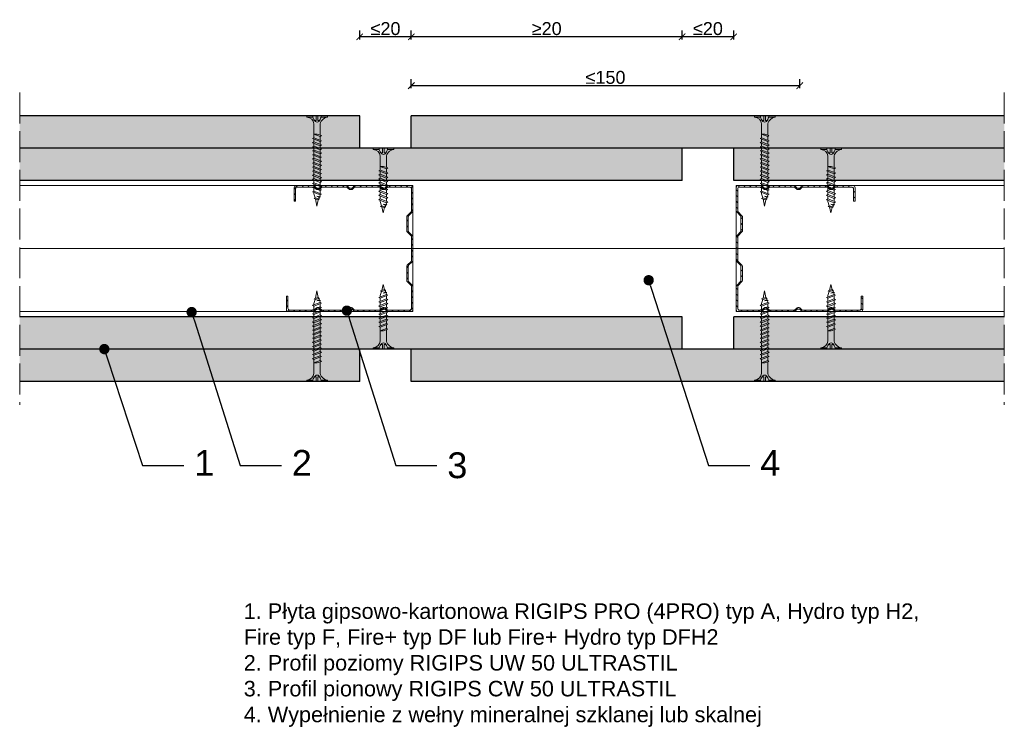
# Model space of a CAD drawing. Header units: millimetres. Extents: x 1770 to 3378, y 1587 to 1911.
# Tile 1 of 3: x 1770 to 2152, y 1587 to 1861. Entities that reach past the tile are written whole.
import ezdxf
from ezdxf import colors
from ezdxf.entities.mleader import LeaderData, LeaderLine
from ezdxf.math import Vec2, Vec3

# ---------------------------------------------------------------- set-up
doc = ezdxf.new("R2010")
doc.units = ezdxf.units.MM
doc.linetypes.add('ACAD_ISO02W100', pattern=[15, 12, -3])
for name, color, linetype, lineweight in [('_ISOVER WELNA', 7, 'BATTING', 9), ('_RIGIPS AKCESORIA', 7, 'Continuous', 18), ('_RIGIPS G-K', 7, 'Continuous', 25), ('_RIGIPS PROFIL', 7, 'Continuous', 18), ('OPISY', 7, 'Continuous', 9), ('PRZERYWANA', 7, 'ACAD_ISO02W100', 9), ('WYMIARY', 7, 'Continuous', 25)]:
    doc.layers.add(name, color=color, linetype=linetype, lineweight=lineweight)
doc.styles.get("Standard").update_dxf_attribs({"font": 'arial.ttf'})
doc.linetypes.add('BATTING', pattern='A,0.00254,-2.54,[134,ltypeshp.shx,S=2.54,R=0,X=-2.54,Y=0],-5.08,[134,ltypeshp.shx,S=2.54,R=180,X=2.54,Y=0],-2.54', length=10.16254)
doc.dimstyles.new('ISO-25', dxfattribs={"dimtxt": 5, "dimasz": 2.5, "dimexe": 2.5, "dimexo": 0.625, "dimtad": 1, "dimtxsty": 'Standard', "dimblk": 'ARCHTICK', "dimcen": 2.5, "dimadec": 0, "dimazin": 0, "dimtfac": 1, "dimtmove": 0, "dimatfit": 3, "dimfxl": 1, "dimfxlon": 1, "dimarcsym": 0})
pattern_1 = [(315, (0, 0.9), (3.367596, 1.122532), [0, -3.175])]
pattern_2 = [(315, (0, -0.9), (3.367596, 1.122532), [0, -3.175])]

# ---------------------------------------------------------------- blocks, each defined once
blk = doc.blocks.new('CW 50 ULTRASTIL')
h = blk.add_hatch()
h.set_pattern_fill('ANSI31', color=256, scale=0.5, style=0)
h.paths.add_polyline_path([(28.56, 40.65, -0.198912), (28.71, 41), (30.21, 42.51, 0.198912), (30.36, 42.86), (30.36, 48.45, 0.198912), (30.21, 48.8), (28.71, 50.31, -0.198912), (28.56, 50.66), (28.56, 59.85, -0.198912), (28.71, 60.2), (30.21, 61.71, 0.198912), (30.36, 62.06), (30.36, 67.65, 0.198912), (30.21, 68), (28.71, 69.51, -0.198912), (28.56, 69.86), (28.56, 78.31, -0.414214), (29.36, 79.11), (37.68, 79.11, -0.198912), (38.04, 78.96), (38.74, 78.25, 0.198912), (39.1, 78.11), (39.68, 78.11, 0.198912), (40.04, 78.25), (40.74, 78.96, -0.198912), (41.1, 79.11), (50.38, 79.11, -0.198912), (50.74, 78.96), (51.44, 78.25, 0.198912), (51.8, 78.11), (52.38, 78.11, 0.198912), (52.74, 78.25), (53.44, 78.96, -0.198912), (53.8, 79.11), (63.08, 79.11, -0.198912), (63.44, 78.96), (64.14, 78.25, 0.198912), (64.5, 78.11), (65.08, 78.11, 0.198912), (65.44, 78.25), (66.14, 78.96, -0.198912), (66.5, 79.11), (75.66, 79.11, -0.414214), (76.46, 78.31), (76.46, 73.66), (77.01, 73.66), (77.01, 78.86, 0.414214), (76.21, 79.66), (66.5, 79.66, 0.198912), (66.14, 79.51), (65.44, 78.8, -0.198912), (65.08, 78.66), (64.5, 78.66, -0.198912), (64.14, 78.8), (63.44, 79.51, 0.198912), (63.08, 79.66), (53.8, 79.66, 0.198912), (53.44, 79.51), (52.74, 78.8, -0.198912), (52.38, 78.66), (51.8, 78.66, -0.198912), (51.44, 78.8), (50.74, 79.51, 0.198912), (50.38, 79.66), (41.1, 79.66, 0.198912), (40.74, 79.51), (40.04, 78.8, -0.198912), (39.68, 78.66), (39.1, 78.66, -0.198912), (38.74, 78.8), (38.04, 79.51, 0.198912), (37.68, 79.66), (28.81, 79.66, 0.414214), (28.01, 78.86), (28.01, 69.86, 0.198912), (28.16, 69.51), (29.66, 68, -0.198912), (29.81, 67.65), (29.81, 62.06, -0.198912), (29.66, 61.71), (28.16, 60.2, 0.198912), (28.01, 59.85), (28.01, 50.66, 0.198912), (28.16, 50.31), (29.66, 48.8, -0.198912), (29.81, 48.45), (29.81, 42.86, -0.198912), (29.66, 42.51), (28.16, 41, 0.198912), (28.01, 40.65), (28.01, 31.66, 0.414214), (28.81, 30.86), (37.68, 30.86, 0.198912), (38.04, 31), (38.74, 31.71, -0.198912), (39.1, 31.86), (39.68, 31.86, -0.198912), (40.04, 31.71), (40.74, 31, 0.198912), (41.1, 30.86), (50.38, 30.86, 0.198912), (50.74, 31), (51.44, 31.71, -0.198912), (51.8, 31.86), (52.38, 31.86, -0.198912), (52.74, 31.71), (53.44, 31, 0.198912), (53.8, 30.86), (63.08, 30.86, 0.198912), (63.44, 31), (64.14, 31.71, -0.198912), (64.5, 31.86), (65.08, 31.86, -0.198912), (65.44, 31.71), (66.14, 31, 0.198912), (66.5, 30.86), (73.21, 30.86, 0.414214), (74.01, 31.66), (74.01, 36.86), (73.46, 36.86), (73.46, 32.21, -0.414214), (72.66, 31.41), (66.5, 31.41, -0.198912), (66.14, 31.55), (65.44, 32.26, 0.198912), (65.08, 32.41), (64.5, 32.41, 0.198912), (64.14, 32.26), (63.44, 31.55, -0.198912), (63.08, 31.41), (53.8, 31.41, -0.198912), (53.44, 31.55), (52.74, 32.26, 0.198912), (52.38, 32.41), (51.8, 32.41, 0.198912), (51.44, 32.26), (50.74, 31.55, -0.198912), (50.38, 31.41), (41.1, 31.41, -0.198912), (40.74, 31.55), (40.04, 32.26, 0.198912), (39.68, 32.41), (39.1, 32.41, 0.198912), (38.74, 32.26), (38.04, 31.55, -0.198912), (37.68, 31.41), (29.36, 31.41, -0.414214), (28.56, 32.21)])
at = {"layer": '_RIGIPS PROFIL'}
for p, q in [((28.01, 78.86), (28.01, 69.86)), ((28.56, 78.31), (28.56, 69.86)), ((37.68, 79.66), (28.81, 79.66)), ((37.68, 79.11), (29.36, 79.11)), ((38.04, 79.51), (38.74, 78.8)), ((38.04, 78.96), (38.74, 78.25)), ((39.68, 78.66), (39.1, 78.66)), ((39.68, 78.11), (39.1, 78.11)), ((40.74, 79.51), (40.04, 78.8)), ((40.74, 78.96), (40.04, 78.25)), ((50.38, 79.66), (41.1, 79.66)), ((50.38, 79.11), (41.1, 79.11)), ((50.74, 79.51), (51.44, 78.8)), ((50.74, 78.96), (51.44, 78.25)), ((52.38, 78.66), (51.8, 78.66)), ((52.38, 78.11), (51.8, 78.11)), ((53.44, 79.51), (52.74, 78.8)), ((53.44, 78.96), (52.74, 78.25)), ((53.8, 79.66), (63.08, 79.66)), ((53.8, 79.11), (63.08, 79.11)), ((63.44, 79.51), (64.14, 78.8)), ((63.44, 78.96), (64.14, 78.25)), ((65.08, 78.66), (64.5, 78.66)), ((65.08, 78.11), (64.5, 78.11)), ((66.14, 79.51), (65.44, 78.8)), ((66.14, 78.96), (65.44, 78.25)), ((76.21, 79.66), (66.5, 79.66)), ((75.66, 79.11), (66.5, 79.11)), ((76.46, 73.66), (76.46, 78.31)), ((77.01, 73.66), (77.01, 78.86)), ((76.46, 73.66), (77.01, 73.66)), ((29.66, 68), (28.16, 69.51)), ((30.21, 68), (28.71, 69.51)), ((29.81, 67.65), (29.81, 62.06)), ((30.36, 67.65), (30.36, 62.06)), ((29.66, 61.71), (28.16, 60.2)), ((30.21, 61.71), (28.71, 60.2)), ((28.01, 59.85), (28.01, 50.66)), ((28.56, 59.85), (28.56, 50.66)), ((29.66, 48.8), (28.16, 50.31)), ((30.21, 48.8), (28.71, 50.31)), ((29.81, 42.86), (29.81, 48.45)), ((30.36, 42.86), (30.36, 48.45)), ((29.66, 42.51), (28.16, 41)), ((30.21, 42.51), (28.71, 41)), ((28.01, 31.66), (28.01, 40.65)), ((28.56, 32.21), (28.56, 40.65)), ((73.46, 36.86), (73.46, 32.21)), ((73.46, 36.86), (74.01, 36.86)), ((74.01, 36.86), (74.01, 31.66)), ((37.68, 30.86), (28.81, 30.86)), ((37.68, 31.41), (29.36, 31.41)), ((38.04, 31.55), (38.74, 32.26)), ((38.04, 31), (38.74, 31.71)), ((39.68, 32.41), (39.1, 32.41)), ((39.68, 31.86), (39.1, 31.86)), ((40.74, 31.55), (40.04, 32.26)), ((40.74, 31), (40.04, 31.71)), ((50.38, 31.41), (41.1, 31.41)), ((50.38, 30.86), (41.1, 30.86)), ((50.74, 31.55), (51.44, 32.26)), ((50.74, 31), (51.44, 31.71)), ((52.38, 32.41), (51.8, 32.41)), ((52.38, 31.86), (51.8, 31.86)), ((53.44, 31.55), (52.74, 32.26)), ((53.44, 31), (52.74, 31.71)), ((53.8, 31.41), (63.08, 31.41)), ((53.8, 30.86), (63.08, 30.86)), ((63.44, 31.55), (64.14, 32.26)), ((63.44, 31), (64.14, 31.71)), ((65.08, 32.41), (64.5, 32.41)), ((65.08, 31.86), (64.5, 31.86)), ((66.14, 31.55), (65.44, 32.26)), ((66.14, 31), (65.44, 31.71)), ((72.66, 31.41), (66.5, 31.41)), ((73.21, 30.86), (66.5, 30.86))]:
    blk.add_line(p, q, dxfattribs=at)
for centre, radius, start, end in [((28.81, 78.86), 0.8, 90, 180), ((29.36, 78.31), 0.8, 90, 180), ((37.68, 79.16), 0.5, 45, 90), ((37.68, 78.61), 0.5, 45, 90), ((39.1, 79.16), 0.5, 225, 270), ((39.1, 78.61), 0.5, 225, 270), ((39.68, 79.16), 0.5, 270, 315), ((39.68, 78.61), 0.5, 270, 315), ((41.1, 79.16), 0.5, 90, 135), ((41.1, 78.61), 0.5, 90, 135), ((50.38, 79.16), 0.5, 45, 90), ((50.38, 78.61), 0.5, 45, 90), ((51.8, 79.16), 0.5, 225, 270), ((51.8, 78.61), 0.5, 225, 270), ((52.38, 79.16), 0.5, 270, 315), ((52.38, 78.61), 0.5, 270, 315), ((53.8, 79.16), 0.5, 90, 135), ((53.8, 78.61), 0.5, 90, 135), ((63.08, 79.16), 0.5, 45, 90), ((63.08, 78.61), 0.5, 45, 90), ((64.5, 79.16), 0.5, 225, 270), ((64.5, 78.61), 0.5, 225, 270), ((65.08, 79.16), 0.5, 270, 315), ((65.08, 78.61), 0.5, 270, 315), ((66.5, 79.16), 0.5, 90, 135), ((66.5, 78.61), 0.5, 90, 135), ((75.66, 78.31), 0.8, 0, 90), ((76.21, 78.86), 0.8, 0, 90), ((28.51, 69.86), 0.5, 180, 225), ((29.06, 69.86), 0.5, 180, 225), ((29.31, 67.65), 0.5, 0, 45), ((29.86, 67.65), 0.5, 0, 45), ((29.31, 62.06), 0.5, 315, 0), ((29.86, 62.06), 0.5, 315, 0), ((28.51, 59.85), 0.5, 135, 180), ((29.06, 59.85), 0.5, 135, 180), ((28.51, 50.66), 0.5, 180, 225), ((29.06, 50.66), 0.5, 180, 225), ((29.31, 48.45), 0.5, 0, 45), ((29.86, 48.45), 0.5, 0, 45), ((29.31, 42.86), 0.5, 315, 0), ((29.86, 42.86), 0.5, 315, 0), ((28.51, 40.65), 0.5, 135, 180), ((29.06, 40.65), 0.5, 135, 180), ((28.81, 31.66), 0.8, 180, 270), ((29.36, 32.21), 0.8, 180, 270), ((37.68, 31.91), 0.5, 270, 315), ((37.68, 31.36), 0.5, 270, 315), ((39.1, 31.91), 0.5, 90, 135), ((39.1, 31.36), 0.5, 90, 135), ((39.68, 31.91), 0.5, 45, 90), ((39.68, 31.36), 0.5, 45, 90), ((41.1, 31.91), 0.5, 225, 270), ((41.1, 31.36), 0.5, 225, 270), ((50.38, 31.91), 0.5, 270, 315), ((50.38, 31.36), 0.5, 270, 315), ((51.8, 31.91), 0.5, 90, 135), ((51.8, 31.36), 0.5, 90, 135), ((52.38, 31.91), 0.5, 45, 90), ((52.38, 31.36), 0.5, 45, 90), ((53.8, 31.91), 0.5, 225, 270), ((53.8, 31.36), 0.5, 225, 270), ((63.08, 31.91), 0.5, 270, 315), ((63.08, 31.36), 0.5, 270, 315), ((64.5, 31.91), 0.5, 90, 135), ((64.5, 31.36), 0.5, 90, 135), ((65.08, 31.91), 0.5, 45, 90), ((65.08, 31.36), 0.5, 45, 90), ((66.5, 31.91), 0.5, 225, 270), ((66.5, 31.36), 0.5, 225, 270), ((72.66, 32.21), 0.8, 270, 0), ((73.21, 31.66), 0.8, 270, 0)]:
    blk.add_arc(centre, radius, start, end, dxfattribs=at)
blk = doc.blocks.new('TN 35')
at = {"layer": '_RIGIPS AKCESORIA'}
for p, q in [((0, -0.84), (0, 7.16)), ((0, 7.16), (0.46, 7.16)), ((0.46, 4.78), (0, 4.78)), ((0.46, 7.16), (0.46, 4.78)), ((1.77, 3.5), (1.77, 4.2)), ((3.02, 4.46), (8.47, 4.46)), ((7.12, 4.46), (7.12, 3.18)), ((8.03, 2.01), (7.12, 4.46)), ((8.47, 4.46), (8.79, 5)), ((9.61, 1.51), (8.47, 4.46)), ((8.79, 5), (9.93, 2.01)), ((9, 4.46), (10.1, 4.46)), ((10.1, 4.46), (10.41, 5)), ((11.23, 1.51), (10.1, 4.46)), ((10.41, 5), (11.56, 2.01)), ((10.62, 4.46), (11.67, 4.46)), ((11.67, 4.46), (11.99, 5)), ((12.81, 1.51), (11.67, 4.46)), ((11.99, 5), (13.14, 2.01)), ((12.2, 4.46), (13.21, 4.46)), ((13.21, 4.46), (13.52, 5)), ((14.34, 1.51), (13.21, 4.46)), ((13.52, 5), (14.67, 2.01)), ((13.73, 4.46), (14.8, 4.46)), ((14.8, 4.46), (15.12, 5)), ((15.94, 1.51), (14.8, 4.46)), ((15.12, 5), (16.26, 2.01)), ((15.33, 4.46), (16.42, 4.46)), ((16.42, 4.46), (16.73, 5)), ((17.55, 1.51), (16.42, 4.46)), ((16.73, 5), (17.88, 2.01)), ((16.94, 4.46), (17.99, 4.46)), ((17.99, 4.46), (18.31, 5)), ((19.13, 1.51), (17.99, 4.46)), ((18.31, 5), (19.45, 2.01)), ((18.52, 4.46), (19.57, 4.46)), ((19.57, 4.46), (19.88, 5)), ((20.7, 1.51), (19.57, 4.46)), ((19.88, 5), (21.03, 2.01)), ((20.09, 4.46), (21.14, 4.46)), ((21.14, 4.46), (21.46, 5)), ((22.28, 1.51), (21.14, 4.46)), ((21.46, 5), (22.6, 2.01)), ((21.67, 4.46), (22.72, 4.46)), ((22.72, 4.46), (23.03, 5)), ((23.85, 1.51), (22.72, 4.46)), ((23.03, 5), (24.18, 2.01)), ((23.24, 4.46), (24.29, 4.46)), ((24.29, 4.46), (24.61, 5)), ((25.43, 1.51), (24.29, 4.46)), ((24.61, 5), (25.75, 2.01)), ((24.81, 4.46), (25.87, 4.46)), ((25.87, 4.46), (26.18, 5)), ((27, 1.51), (25.87, 4.46)), ((26.18, 5), (27.33, 2.01)), ((26.39, 4.46), (27.44, 4.46)), ((27.44, 4.46), (27.76, 5)), ((28.58, 1.51), (27.44, 4.46)), ((27.76, 5), (28.9, 2.01)), ((27.96, 4.46), (29.13, 4.46)), ((29.13, 4.46), (29.45, 5)), ((30.27, 1.51), (29.13, 4.46)), ((29.45, 5), (30.59, 2.01)), ((29.65, 4.46), (30.15, 4.46)), ((30.15, 4.46), (31.73, 3.98)), ((31.73, 3.98), (32.01, 4.37)), ((32.15, 2.36), (31.73, 3.98)), ((32.01, 4.37), (32.48, 2.71)), ((32.16, 3.85), (35, 3.24)), ((0, 3.5), (1.77, 3.5)), ((0, 2.83), (1.77, 2.83)), ((0.46, 1.64), (0, 1.64)), ((0.46, -0.84), (0.46, 1.64)), ((1.77, 2.83), (1.77, 2.18)), ((7.49, 2.01), (3.55, 2.01)), ((7.12, 3.18), (7.65, 1.53)), ((7.65, 1.53), (8.03, 2.01)), ((9.41, 2.01), (8.03, 2.01)), ((9.93, 2.01), (9.61, 1.51)), ((11.04, 2.01), (9.93, 2.01)), ((11.56, 2.01), (11.23, 1.51)), ((12.61, 2.01), (11.56, 2.01)), ((13.14, 2.01), (12.81, 1.51)), ((14.15, 2.01), (13.14, 2.01)), ((14.67, 2.01), (14.34, 1.51)), ((15.74, 2.01), (14.67, 2.01)), ((16.26, 2.01), (15.94, 1.51)), ((17.36, 2.01), (16.26, 2.01)), ((17.88, 2.01), (17.55, 1.51)), ((18.93, 2.01), (17.84, 2.01)), ((19.45, 2.01), (19.13, 1.51)), ((20.51, 2.01), (19.41, 2.01)), ((21.03, 2.01), (20.7, 1.51)), ((22.08, 2.01), (20.99, 2.01)), ((22.6, 2.01), (22.28, 1.51)), ((23.66, 2.01), (22.56, 2.01)), ((24.18, 2.01), (23.85, 1.51)), ((25.23, 2.01), (24.14, 2.01)), ((25.75, 2.01), (25.43, 1.51)), ((26.81, 2.01), (25.71, 2.01)), ((27.33, 2.01), (27, 1.51)), ((28.38, 2.01), (27.33, 2.01)), ((28.9, 2.01), (28.58, 1.51)), ((28.9, 2.01), (30.07, 2.01)), ((30.59, 2.01), (30.27, 1.51)), ((30.59, 2.01), (31.26, 2.12)), ((31.3, 1.83), (31.12, 3.28)), ((31.12, 3.28), (31.59, 2.4)), ((31.59, 2.4), (31.3, 1.83)), ((32.15, 2.36), (31.59, 2.4)), ((32.48, 2.71), (32.15, 2.36)), ((35, 3.24), (32.48, 2.71)), ((0, -0.84), (0.46, -0.84))]:
    blk.add_line(p, q, dxfattribs=at)
for centre, major_axis, ratio, start_param, end_param in [((3.09, 7.67), (0.17, 3.2), 0.826134, 1.773653, 3.180586), ((-0.04, 0.9), (0, 3.93), 0.848176, -0.720942, -0.151112), ((1.66, 3.18), (0, 0.895), 0.848176, -1.552777, -0.720942), ((3.37, -1.57), (0.28, 3.57), 0.832181, 0.035984, 1.430787), ((-2.73, 15.91), (0, 14.76), 0.848176, 3.399396, 3.475072), ((0.59, 4.62), (0, 2.81), 0.848176, 3.475072, 3.862535), ((1.66, 3.18), (0, 0.895), 0.848176, 3.862535, 4.730408)]:
    blk.add_ellipse(centre, major_axis=major_axis, ratio=ratio, start_param=start_param, end_param=end_param, dxfattribs=at)
blk = doc.blocks.new('TN 25')
at = {"layer": '_RIGIPS AKCESORIA'}
for p, q in [((0, -0.84), (0, 7.16)), ((0, 7.16), (0.46, 7.16)), ((0.46, 4.78), (0, 4.78)), ((0.46, 7.16), (0.46, 4.78)), ((1.77, 3.5), (1.77, 4.2)), ((3.02, 4.46), (8.47, 4.46)), ((7.12, 4.46), (7.12, 3.18)), ((8.03, 2.01), (7.12, 4.46)), ((8.47, 4.46), (8.79, 5)), ((9.61, 1.51), (8.47, 4.46)), ((8.79, 5), (9.93, 2.01)), ((9, 4.46), (10.1, 4.46)), ((10.1, 4.46), (10.41, 5)), ((11.23, 1.51), (10.1, 4.46)), ((10.41, 5), (11.56, 2.01)), ((10.62, 4.46), (11.67, 4.46)), ((11.67, 4.46), (11.99, 5)), ((12.81, 1.51), (11.67, 4.46)), ((11.99, 5), (13.14, 2.01)), ((12.2, 4.46), (13.21, 4.46)), ((13.21, 4.46), (13.52, 5)), ((14.34, 1.51), (13.21, 4.46)), ((13.52, 5), (14.67, 2.01)), ((13.73, 4.46), (14.8, 4.46)), ((14.8, 4.46), (15.12, 5)), ((15.94, 1.51), (14.8, 4.46)), ((15.12, 5), (16.26, 2.01)), ((15.33, 4.46), (16.42, 4.46)), ((16.42, 4.46), (16.73, 5)), ((17.55, 1.51), (16.42, 4.46)), ((16.73, 5), (17.88, 2.01)), ((16.94, 4.46), (17.99, 4.46)), ((17.99, 4.46), (18.31, 5)), ((19.13, 1.51), (17.99, 4.46)), ((18.31, 5), (19.45, 2.01)), ((18.52, 4.46), (19.68, 4.46)), ((19.68, 4.46), (20, 5)), ((20.82, 1.51), (19.68, 4.46)), ((20, 5), (21.14, 2.01)), ((20.21, 4.46), (20.7, 4.46)), ((20.7, 4.46), (22.28, 3.98)), ((22.28, 3.98), (22.56, 4.37)), ((22.7, 2.36), (22.28, 3.98)), ((22.56, 4.37), (23.03, 2.71)), ((22.71, 3.85), (25, 3.24)), ((0, 3.5), (1.77, 3.5)), ((0, 2.83), (1.77, 2.83)), ((0.46, 1.64), (0, 1.64)), ((0.46, -0.84), (0.46, 1.64)), ((1.77, 2.83), (1.77, 2.18)), ((7.49, 2.01), (3.55, 2.01)), ((7.12, 3.18), (7.65, 1.53)), ((7.65, 1.53), (8.03, 2.01)), ((9.41, 2.01), (8.03, 2.01)), ((9.93, 2.01), (9.61, 1.51)), ((11.04, 2.01), (9.93, 2.01)), ((11.56, 2.01), (11.23, 1.51)), ((12.61, 2.01), (11.56, 2.01)), ((13.14, 2.01), (12.81, 1.51)), ((14.15, 2.01), (13.14, 2.01)), ((14.67, 2.01), (14.34, 1.51)), ((15.74, 2.01), (14.67, 2.01)), ((16.26, 2.01), (15.94, 1.51)), ((17.36, 2.01), (16.26, 2.01)), ((17.88, 2.01), (17.55, 1.51)), ((18.93, 2.01), (17.88, 2.01)), ((19.45, 2.01), (19.13, 1.51)), ((19.45, 2.01), (20.62, 2.01)), ((21.14, 2.01), (20.82, 1.51)), ((21.14, 2.01), (21.81, 2.12)), ((21.85, 1.83), (21.67, 3.28)), ((21.67, 3.28), (22.14, 2.4)), ((22.14, 2.4), (21.85, 1.83)), ((22.7, 2.36), (22.14, 2.4)), ((23.03, 2.71), (22.7, 2.36)), ((25, 3.24), (23.03, 2.71)), ((0, -0.84), (0.46, -0.84))]:
    blk.add_line(p, q, dxfattribs=at)
for centre, major_axis, ratio, start_param, end_param in [((3.09, 7.67), (0.17, 3.2), 0.826134, 1.773653, 3.180586), ((-0.04, 0.9), (0, 3.93), 0.848176, -0.720942, -0.151112), ((1.66, 3.18), (0, 0.895), 0.848176, -1.552777, -0.720942), ((3.37, -1.57), (0.28, 3.57), 0.832181, 0.035984, 1.430787), ((-2.73, 15.91), (0, 14.76), 0.848176, 3.399396, 3.475072), ((0.59, 4.62), (0, 2.81), 0.848176, 3.475072, 3.862535), ((1.66, 3.18), (0, 0.895), 0.848176, 3.862535, 4.730408)]:
    blk.add_ellipse(centre, major_axis=major_axis, ratio=ratio, start_param=start_param, end_param=end_param, dxfattribs=at)
blk = doc.blocks.new('_ArchTick')
at = {"color": 0, "linetype": 'ByBlock', "const_width": 0.15}
blk.add_lwpolyline([(-0.5, -0.5), (0.5, 0.5)], dxfattribs=at)
blk = doc.blocks.new('*D10')
at = {"layer": 'Defpoints', "color": 0, "transparency": 16777216}
for p in [(2026.95, 1854.77), (2026.95, 1811.67), (2046.95, 1811.67)]:
    blk.add_point(p, dxfattribs=at)
at = {"layer": 'WYMIARY', "color": 0, "lineweight": -2, "transparency": 16777216}
for p, q in [((2026.95, 1853.77), (2026.95, 1857.27)), ((2046.95, 1854.77), (2026.95, 1854.77)), ((2046.95, 1853.77), (2046.95, 1857.27))]:
    blk.add_line(p, q, dxfattribs=at)
at = {"layer": 'WYMIARY', "color": 0, "lineweight": -2, "transparency": 16777216, "xscale": 2.5, "yscale": 2.5, "zscale": 2.5, "rotation": 180}
blk.add_blockref('_ArchTick', (2026.95, 1854.77), dxfattribs=at)
at = {"layer": 'WYMIARY', "color": 0, "lineweight": -2, "transparency": 16777216, "xscale": 2.5, "yscale": 2.5, "zscale": 2.5}
blk.add_blockref('_ArchTick', (2046.95, 1854.77), dxfattribs=at)
at = {"layer": 'WYMIARY', "color": 0, "transparency": 16777216, "insert": (2036.95, 1857.94), "char_height": 5, "attachment_point": 5}
blk.add_mtext('≤20', dxfattribs=at)
blk = doc.blocks.new('*D11')
at = {"layer": 'Defpoints', "color": 0, "transparency": 16777216}
for p in [(1902.03, 1854.77), (1902.03, 1811.67), (1922.03, 1811.67)]:
    blk.add_point(p, dxfattribs=at)
at = {"layer": 'WYMIARY', "color": 0, "lineweight": -2, "transparency": 16777216}
for p, q in [((1902.03, 1853.77), (1902.03, 1857.27)), ((1922.03, 1854.77), (1902.03, 1854.77)), ((1922.03, 1853.77), (1922.03, 1857.27))]:
    blk.add_line(p, q, dxfattribs=at)
at = {"layer": 'WYMIARY', "color": 0, "lineweight": -2, "transparency": 16777216, "xscale": 2.5, "yscale": 2.5, "zscale": 2.5, "rotation": 180}
blk.add_blockref('_ArchTick', (1902.03, 1854.77), dxfattribs=at)
at = {"layer": 'WYMIARY', "color": 0, "lineweight": -2, "transparency": 16777216, "xscale": 2.5, "yscale": 2.5, "zscale": 2.5}
blk.add_blockref('_ArchTick', (1922.03, 1854.77), dxfattribs=at)
at = {"layer": 'WYMIARY', "color": 0, "transparency": 16777216, "insert": (1912.03, 1857.94), "char_height": 5, "attachment_point": 5}
blk.add_mtext('≤20', dxfattribs=at)
blk = doc.blocks.new('*D12')
at = {"layer": 'Defpoints', "color": 0, "transparency": 16777216}
for p in [(1922.03, 1854.77), (1922.03, 1824.17), (2026.95, 1811.67)]:
    blk.add_point(p, dxfattribs=at)
at = {"layer": 'WYMIARY', "color": 0, "lineweight": -2, "transparency": 16777216}
for p, q in [((1922.03, 1853.77), (1922.03, 1857.27)), ((2026.95, 1854.77), (1922.03, 1854.77)), ((2026.95, 1853.77), (2026.95, 1857.27))]:
    blk.add_line(p, q, dxfattribs=at)
at = {"layer": 'WYMIARY', "color": 0, "lineweight": -2, "transparency": 16777216, "xscale": 2.5, "yscale": 2.5, "zscale": 2.5, "rotation": 180}
blk.add_blockref('_ArchTick', (1922.03, 1854.77), dxfattribs=at)
at = {"layer": 'WYMIARY', "color": 0, "lineweight": -2, "transparency": 16777216, "xscale": 2.5, "yscale": 2.5, "zscale": 2.5}
blk.add_blockref('_ArchTick', (2026.95, 1854.77), dxfattribs=at)
at = {"layer": 'WYMIARY', "color": 0, "transparency": 16777216, "insert": (1974.49, 1857.94), "char_height": 5, "attachment_point": 5}
blk.add_mtext('≥20', dxfattribs=at)
blk = doc.blocks.new('_Dot')
at = {"color": 0, "linetype": 'ByBlock', "lineweight": -2}
blk.add_line((-0.5, 0), (-1, 0), dxfattribs=at)
at = {"color": 0, "linetype": 'ByBlock', "const_width": 0.5}
blk.add_lwpolyline([(-0.25, 0, 1), (0.25, 0, 1)], format="xyb", close=True, dxfattribs=at)
blk = doc.blocks.new('*D13')
at = {"layer": 'Defpoints', "color": 0, "transparency": 16777216}
for p in [(1922.03, 1835.87), (1922.03, 1811.67), (2072.51, 1795.65)]:
    blk.add_point(p, dxfattribs=at)
at = {"layer": 'WYMIARY', "color": 0, "lineweight": -2, "transparency": 16777216}
for p, q in [((1922.03, 1834.87), (1922.03, 1838.37)), ((2072.51, 1835.87), (1922.03, 1835.87)), ((2072.51, 1834.87), (2072.51, 1838.37))]:
    blk.add_line(p, q, dxfattribs=at)
at = {"layer": 'WYMIARY', "color": 0, "lineweight": -2, "transparency": 16777216, "xscale": 2.5, "yscale": 2.5, "zscale": 2.5, "rotation": 180}
blk.add_blockref('_ArchTick', (1922.03, 1835.87), dxfattribs=at)
at = {"layer": 'WYMIARY', "color": 0, "lineweight": -2, "transparency": 16777216, "xscale": 2.5, "yscale": 2.5, "zscale": 2.5}
blk.add_blockref('_ArchTick', (2072.51, 1835.87), dxfattribs=at)
at = {"layer": 'WYMIARY', "color": 0, "transparency": 16777216, "insert": (1997.27, 1839.05), "char_height": 5, "attachment_point": 5}
blk.add_mtext('≤150', dxfattribs=at)

msp = doc.modelspace()

# ---------------------------------------------------------------- hatches: boundary and pattern name
at = {"layer": '_RIGIPS G-K'}
h = msp.add_hatch(dxfattribs=at)
h.set_pattern_fill('DOTS', color=256, scale=2, angle=-45, style=0)
h.set_pattern_definition(pattern_1)
h.paths.add_polyline_path([(1902.03, 1824.166), (1770.275, 1824.166), (1770.275, 1811.666), (1902.03, 1811.666)])
h.paths.add_polyline_path([(2151.803, 1824.166), (1922.03, 1824.166), (1922.03, 1811.666), (2151.803, 1811.666)])
h = msp.add_hatch(dxfattribs=at)
h.set_pattern_fill('DOTS', color=256, scale=2, angle=-45, style=0)
h.set_pattern_definition(pattern_1)
h.paths.add_polyline_path([(2026.95, 1811.666), (1770.275, 1811.666), (1770.275, 1799.166), (2026.95, 1799.166)])
h.paths.add_polyline_path([(2151.803, 1811.666), (2046.95, 1811.666), (2046.95, 1799.166), (2151.803, 1799.166)])
h = msp.add_hatch(dxfattribs=at)
h.set_pattern_fill('DOTS', color=256, scale=2, angle=-45, style=0)
h.set_pattern_definition(pattern_2)
h.paths.add_polyline_path([(2026.95, 1746.366), (1770.275, 1746.366), (1770.275, 1733.866), (2026.95, 1733.866)])
h.paths.add_polyline_path([(2151.803, 1746.366), (2046.95, 1746.366), (2046.95, 1733.866), (2151.803, 1733.866)])
h = msp.add_hatch(dxfattribs=at)
h.set_pattern_fill('DOTS', color=256, scale=2, angle=-45, style=0)
h.set_pattern_definition(pattern_2)
h.paths.add_polyline_path([(1902.03, 1733.866), (1770.275, 1733.866), (1770.275, 1721.366), (1902.03, 1721.366)])
h.paths.add_polyline_path([(2151.803, 1733.866), (1922.03, 1733.866), (1922.03, 1721.366), (2151.803, 1721.366)])

# ---------------------------------------------------------------- linework, layer by layer
at = {"layer": '_ISOVER WELNA', "ltscale": 2.4}
msp.add_line((2151.803, 1772.766), (1770.275, 1772.766), dxfattribs=at)
at = {"layer": '_RIGIPS G-K'}
for p, q in [((1902.03, 1824.166), (1770.275, 1824.166)), ((1902.03, 1811.666), (1902.03, 1824.166)), ((2151.803, 1824.166), (1922.03, 1824.166)), ((1922.03, 1811.666), (1922.03, 1824.166)), ((2151.803, 1811.666), (1770.275, 1811.666)), ((2026.95, 1799.166), (2026.95, 1811.666)), ((2046.95, 1799.166), (2046.95, 1811.666)), ((2026.95, 1799.166), (1770.275, 1799.166)), ((2151.803, 1799.166), (2046.95, 1799.166)), ((2026.95, 1746.366), (1770.275, 1746.366)), ((2026.95, 1733.866), (2026.95, 1746.366)), ((2151.803, 1746.366), (2046.95, 1746.366)), ((2046.95, 1733.866), (2046.95, 1746.366)), ((2151.803, 1733.866), (1770.275, 1733.866)), ((1902.03, 1721.366), (1902.03, 1733.866)), ((1922.03, 1721.366), (1922.03, 1733.866)), ((1902.03, 1721.366), (1770.275, 1721.366)), ((2151.803, 1721.366), (1922.03, 1721.366))]:
    msp.add_line(p, q, dxfattribs=at)
at = {"layer": '_RIGIPS PROFIL'}
for p, q in [((1770.275, 1797.166), (1922.648, 1797.166)), ((1922.648, 1748.366), (1922.648, 1797.166)), ((2047.95, 1748.366), (2047.95, 1797.166)), ((2047.95, 1797.166), (2151.803, 1797.166)), ((1770.275, 1748.366), (1922.648, 1748.366)), ((2047.95, 1748.366), (2151.803, 1748.366))]:
    msp.add_line(p, q, dxfattribs=at)
at = {"layer": 'PRZERYWANA'}
for p, q in [((1770.275, 1833.266), (1770.275, 1712.266)), ((2151.803, 1833.266), (2151.803, 1712.266))]:
    msp.add_line(p, q, dxfattribs=at)

# ---------------------------------------------------------------- block references
at = {"layer": '_RIGIPS AKCESORIA', "xscale": -1, "rotation": 90}
for name, p in [('TN 35', (1888.688, 1824.166)), ('TN 35', (2062.15, 1824.166)), ('TN 25', (1914.399, 1811.666)), ('TN 25', (2087.861, 1811.666))]:
    msp.add_blockref(name, p, dxfattribs=at)
at = {"layer": '_RIGIPS AKCESORIA', "rotation": 90}
for name, p in [('TN 25', (1914.399, 1733.866)), ('TN 25', (2087.861, 1733.866)), ('TN 35', (1888.688, 1721.366)), ('TN 35', (2062.15, 1721.366))]:
    msp.add_blockref(name, p, dxfattribs=at)
at = {"layer": '_RIGIPS PROFIL', "rotation": 180}
msp.add_blockref('CW 50 ULTRASTIL', (1950.658, 1828.023), dxfattribs=at)
at = {"layer": '_RIGIPS PROFIL', "xscale": -1, "rotation": 180}
msp.add_blockref('CW 50 ULTRASTIL', (2019.94, 1828.023), dxfattribs=at)

# ---------------------------------------------------------------- texts
at = {"insert": (1857.095, 1635.381), "char_height": 6, "width": 266.23772, "attachment_point": 1}
msp.add_mtext('1. Płyta gipsowo-kartonowa RIGIPS PRO (4PRO) typ A, Hydro typ H2, Fire typ F, Fire+ typ DF lub Fire+ Hydro typ DFH2\\P2. Profil poziomy RIGIPS UW 50 ULTRASTIL\\P3. Profil pionowy RIGIPS CW 50 ULTRASTIL\\P4. Wypełnienie z wełny mineralnej szklanej lub skalnej', dxfattribs=at)

# ---------------------------------------------------------------- dimensions: what is measured, and where the dimension line sits
at = {"layer": 'WYMIARY'}
for base, p1, p2, text, picture, middle in [((1902.03, 1854.765), (1922.03, 1811.666), (1902.03, 1811.666), '≤20', '*D11', (1912.03, 1857.943)), ((2026.95, 1854.765), (2046.95, 1811.666), (2026.95, 1811.666), '≤20', '*D10', (2036.95, 1857.943)), ((1922.03, 1835.867), (2072.514, 1795.654), (1922.03, 1811.666), '≤150', '*D13', (1997.272, 1839.045))]:
    dim = msp.add_linear_dim(base=base, p1=p1, p2=p2, text=text, dimstyle='ISO-25', dxfattribs=at)
    dim.commit()
    dim.dimension.update_dxf_attribs({"geometry": picture, "text_midpoint": middle})
dim = msp.add_linear_dim(base=(1922.03, 1854.765), p1=(2026.95, 1811.666), p2=(1922.03, 1824.166), text='≥20', dimstyle='ISO-25', override={"dimtad": 3, "dimtmove": 2}, dxfattribs=at)
dim.commit()
dim.dimension.update_dxf_attribs({"geometry": '*D12', "text_midpoint": (1974.49, 1857.943)})

# ---------------------------------------------------------------- leaders
at = {"layer": 'OPISY'}
ml = msp.add_multileader_mtext('Standard', dxfattribs=at)
ml.set_content('4', color=256)
ml.set_leader_properties()
ml.set_arrow_properties(name='DOT')
ml.build(insert=Vec2(0, 0))
ctx = ml.context
ctx.base_point, ctx.char_height, ctx.landing_gap_size, ctx.plane_origin = Vec3(2053.231, 1688.784), 10, 4, Vec3(1860.642, 1545.125)
notes = []
notes.append((ctx, [(0, (1, 1, 0), (2037.231, 1688.784), (1, 0), 16, [(0, [(2013.999, 1760.539)], 0, [])])]))
ctx.mtext.insert, ctx.mtext.flow_direction = Vec3(2057.231, 1694.784), 5
ml = msp.add_multileader_mtext('Standard', dxfattribs=at)
ml.set_content('2', color=256)
ml.set_leader_properties()
ml.set_arrow_properties(name='DOT')
ml.build(insert=Vec2(0, 0))
ctx = ml.context
ctx.base_point, ctx.char_height, ctx.landing_gap_size, ctx.plane_origin = Vec3(1871.707, 1688.784), 10, 4, Vec3(1679.119, 1545.125)
notes.append((ctx, [(0, (1, 1, 0), (1855.707, 1688.784), (1, 0), 16, [(0, [(1836.9, 1748.193)], 0, [])])]))
ctx.mtext.insert, ctx.mtext.flow_direction = Vec3(1875.707, 1694.784), 5
ml = msp.add_multileader_mtext('Standard', dxfattribs=at)
ml.set_content('3', color=256)
ml.set_leader_properties()
ml.set_arrow_properties(name='DOT')
ml.build(insert=Vec2(0, 0))
ctx = ml.context
ctx.base_point, ctx.char_height, ctx.landing_gap_size, ctx.plane_origin = Vec3(1931.976, 1688.784), 10, 4, Vec3(1739.387, 1545.125)
notes.append((ctx, [(0, (1, 1, 0), (1915.976, 1688.784), (1, 0), 16, [(0, [(1897.054, 1748.743)], 0, [])])]))
ctx.mtext.insert, ctx.mtext.flow_direction = Vec3(1935.976, 1693.873), 5
ml = msp.add_multileader_mtext('Standard', dxfattribs=at)
ml.set_content('1', color=256)
ml.set_leader_properties()
ml.set_arrow_properties(name='DOT')
ml.build(insert=Vec2(0, 0))
ctx = ml.context
ctx.base_point, ctx.char_height, ctx.landing_gap_size, ctx.plane_origin = Vec3(1833.901, 1688.784), 10, 4, Vec3(1641.312, 1545.125)
notes.append((ctx, [(0, (1, 1, 0), (1817.901, 1688.784), (1, 0), 16, [(0, [(1803.081, 1733.866)], 0, [])])]))
ctx.mtext.insert, ctx.mtext.flow_direction = Vec3(1837.901, 1694.784), 5
for ctx, leaders in notes:
    for number, flags, end, landing, length, lines in leaders:
        leader = LeaderData()
        leader.index, (leader.has_last_leader_line, leader.has_dogleg_vector, leader.attachment_direction) = number, flags
        leader.last_leader_point, leader.dogleg_vector, leader.dogleg_length = Vec3(end), Vec3(landing), length
        for number, points, colour, breaks in lines:
            line = LeaderLine()
            line.index, line.vertices, line.color, line.breaks = number, Vec3.list(points), colors.encode_raw_color(colour), breaks
            leader.lines.append(line)
        ctx.leaders.append(leader)

doc.saveas('drawing.dxf')
